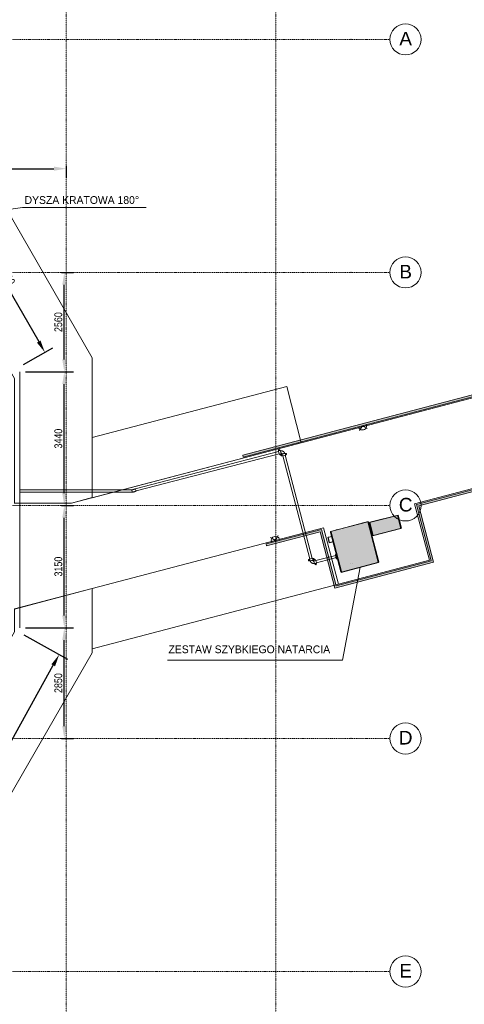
# Model space of a CAD drawing. Header units: centimetres. Extents: x -1589 to 108054, y -205274 to 31709.
# Tile 33 of 256: x 55682 to 67126, y -100996 to -75644. Entities that reach past the tile are written whole.
import ezdxf

# ---------------------------------------------------------------- set-up
doc = ezdxf.new("R2010")
doc.units = ezdxf.units.CM
doc.header["$LTSCALE"] = 0.01
doc.header["$MEASUREMENT"] = 0
doc.linetypes.add('Kropki i Kreski', pattern=[72, 36, -18, 0, -18])
for name, color, linetype in [('2_stropy.K_IR', 7, 'Continuous'), ('3_oświetlenie.K_IR', 7, 'Continuous'), ('3_wypełnienia.K_IR', 7, 'Continuous'), ('4_osie.ISTN', 7, 'Continuous'), ('_KD', 7, 'Continuous'), ('_WOD-KAN', 7, 'Continuous')]:
    doc.layers.add(name, color=color, linetype=linetype)
for name, color, linetype, lineweight in [('A-ANNO-DIMS', 7, 'Continuous', 30), ('A-DETL-GENF', 7, 'Continuous', 18), ('A-DETL-THIN', 7, 'Continuous', 18), ('F-SPRN', 7, 'Continuous', 18), ('P-PIPE', 7, 'Continuous', 9)]:
    doc.layers.add(name, color=color, linetype=linetype, lineweight=lineweight)
doc.styles.add('Arial Narrow', font='ARIALN.TTF', dxfattribs={"height": 200})
doc.styles.add('GENERATED_STYLE_1', font='txt')
doc.dimstyles.new('Przekątna', dxfattribs={"dimscale": 304.8, "dimtxt": 204.686195, "dimasz": 1.041667, "dimexe": 0.787402, "dimexo": 0.492126, "dimgap": 0.164042, "dimtad": 1, "dimdec": 0, "dimrnd": 10, "dimzin": 0, "dimdsep": 46, "dimtxsty": 'Arial Narrow', "dimsah": 1, "dimcen": 0.09, "dimazin": 0, "dimtfac": 1, "dimtdec": 4, "dimtix": 1, "dimtmove": 0, "dimatfit": 3, "dimfxl": 1, "dimtvp": 1, "dimtolj": 1, "dimtzin": 0, "dimarcsym": 2})

# ---------------------------------------------------------------- blocks, each defined once
blk = doc.blocks.new('FP_23-Poziom ramy lądowiska DIFFS_ RMS_ Heliguard')
at = {"layer": 'F-SPRN', "color": 5, "true_color": 0x0000ff}
blk.add_line((-272, -414), (-272, -414), dxfattribs=at)
blk = doc.blocks.new('HELIGUARD BEZ BT - HELIGUARD BEZ BT-2264745-Poziom ramy lądowiska DIFFS_ RMS_ Heliguard')
at = {"layer": 'F-SPRN', "color": 5, "true_color": 0x0000ff}
for p, q in [((-599, 499), (-599, 519)), ((-599, 519), (400, 519)), ((-453, 522), (-453, 522)), ((-453, 519), (-453, 522)), ((-452, 519), (-452, 524)), ((-452, 524), (-426, 524)), ((-426, 524), (-426, 519)), ((-425, 522), (-425, 519)), ((-425, 522), (-425, 522)), ((227, 522), (226, 522)), ((226, 522), (226, 522)), ((226, 519), (226, 522)), ((227, 519), (227, 524)), ((227, 524), (252, 524)), ((252, 524), (252, 519)), ((253, 522), (253, 519)), ((253, 522), (253, 522)), ((400, 519), (400, 499)), ((-699, 246), (-699, 386)), ((-599, 386), (-699, 386)), ((-599, -564), (-599, 499)), ((-599, -551), (-599, 496)), ((-595, 496), (-599, 496)), ((-595, 496), (-595, -551)), ((395, -551), (395, 496)), ((398, 496), (395, 496)), ((398, 496), (398, -551)), ((400, 499), (400, -564)), ((-699, 246), (-599, 246)), ((-595, -551), (-599, -551)), ((400, -564), (-599, -564)), ((398, -551), (395, -551))]:
    blk.add_line(p, q, dxfattribs=at)
blk.add_blockref('FP_23-Poziom ramy lądowiska DIFFS_ RMS_ Heliguard', (0, 0), dxfattribs=at)
blk = doc.blocks.new('*D757')
at = {"layer": 'A-ANNO-DIMS', "color": 0, "lineweight": -2}
for p, q in [((53429, -80661), (53429, -79240)), ((53747, -79480), (56564, -79480)), ((56881, -79406), (56881, -79720))]:
    blk.add_line(p, q, dxfattribs=at)
at = {"layer": 'A-ANNO-DIMS', "color": 0}
for points in [[(53747, -79427), (53747, -79533), (53429, -79480)], [(56564, -79533), (56564, -79427), (56881, -79480)]]:
    blk.add_solid(points, dxfattribs=at)
at = {"layer": 'Defpoints', "color": 0}
for p in [(56881, -79256), (56881, -79480), (53429, -80811)]:
    blk.add_point(p, dxfattribs=at)
at = {"layer": 'A-ANNO-DIMS', "color": 0, "lineweight": 5, "insert": (55155, -79328), "char_height": 200, "attachment_point": 5, "rotation": 359.9999, "style": 'Arial Narrow'}
blk.add_mtext('\\A1;3450', dxfattribs=at)
blk = doc.blocks.new('*D770')
at = {"layer": 'A-ANNO-DIMS', "color": 0, "lineweight": -2}
for p, q in [((55784, -91483), (56909, -92106)), ((54164, -96563), (56545, -92268)), ((53096, -96333), (54220, -96957))]:
    blk.add_line(p, q, dxfattribs=at)
at = {"layer": 'A-ANNO-DIMS', "color": 0}
for points in [[(56591, -92293), (56498, -92242), (56699, -91990)], [(54118, -96537), (54210, -96588), (54010, -96840)]]:
    blk.add_solid(points, dxfattribs=at)
at = {"layer": 'Defpoints', "color": 0}
for p in [(55653, -91410), (56699, -91990), (52964, -96261)]:
    blk.add_point(p, dxfattribs=at)
at = {"layer": 'A-ANNO-DIMS', "color": 0, "lineweight": 5, "insert": (55221, -94341), "char_height": 200, "attachment_point": 5, "rotation": 61, "style": 'Arial Narrow'}
blk.add_mtext('\\A1;5550', dxfattribs=at)
blk = doc.blocks.new('*D771')
at = {"layer": 'A-ANNO-DIMS', "color": 0, "lineweight": -2}
for p, q in [((55832, -91300), (57070, -91300)), ((56830, -93834), (56830, -91618)), ((56755, -94152), (57070, -94152))]:
    blk.add_line(p, q, dxfattribs=at)
at = {"layer": 'A-ANNO-DIMS', "color": 0}
for points in [[(56882, -91618), (56777, -91618), (56830, -91300)], [(56777, -93834), (56882, -93834), (56830, -94152)]]:
    blk.add_solid(points, dxfattribs=at)
at = {"layer": 'Defpoints', "color": 0}
for p in [(55682, -91300), (56830, -91300), (56605, -94152)]:
    blk.add_point(p, dxfattribs=at)
at = {"layer": 'A-ANNO-DIMS', "color": 0, "lineweight": 5, "insert": (56677, -92726), "char_height": 200, "attachment_point": 5, "rotation": 89.9999, "style": 'Arial Narrow'}
blk.add_mtext('\\A1;2850', dxfattribs=at)
blk = doc.blocks.new('*D772')
at = {"layer": 'A-ANNO-DIMS', "color": 0, "lineweight": -2}
for p, q in [((56755, -88152), (57070, -88152)), ((56830, -90983), (56830, -88469)), ((55832, -91300), (57070, -91300))]:
    blk.add_line(p, q, dxfattribs=at)
at = {"layer": 'A-ANNO-DIMS', "color": 0}
for points in [[(56882, -88469), (56777, -88469), (56830, -88152)], [(56777, -90983), (56882, -90983), (56830, -91300)]]:
    blk.add_solid(points, dxfattribs=at)
at = {"layer": 'Defpoints', "color": 0}
for p in [(56605, -88152), (56830, -88152), (55682, -91300)]:
    blk.add_point(p, dxfattribs=at)
at = {"layer": 'A-ANNO-DIMS', "color": 0, "lineweight": 5, "insert": (56677, -89726), "char_height": 200, "attachment_point": 5, "rotation": 89.9999, "style": 'Arial Narrow'}
blk.add_mtext('\\A1;3150', dxfattribs=at)
blk = doc.blocks.new('*D773')
at = {"layer": 'A-ANNO-DIMS', "color": 0, "lineweight": -2}
for p, q in [((55832, -84710), (57070, -84710)), ((56830, -87834), (56830, -85028)), ((56755, -88152), (57070, -88152))]:
    blk.add_line(p, q, dxfattribs=at)
at = {"layer": 'A-ANNO-DIMS', "color": 0}
for points in [[(56882, -85028), (56777, -85028), (56830, -84710)], [(56777, -87834), (56882, -87834), (56830, -88152)]]:
    blk.add_solid(points, dxfattribs=at)
at = {"layer": 'Defpoints', "color": 0}
for p in [(55682, -84710), (56830, -84710), (56605, -88152)]:
    blk.add_point(p, dxfattribs=at)
at = {"layer": 'A-ANNO-DIMS', "color": 0, "lineweight": 5, "insert": (56677, -86431), "char_height": 200, "attachment_point": 5, "rotation": 89.9999, "style": 'Arial Narrow'}
blk.add_mtext('\\A1;3440', dxfattribs=at)
blk = doc.blocks.new('*D774')
at = {"layer": 'A-ANNO-DIMS', "color": 0, "lineweight": -2}
for p, q in [((56755, -82152), (57070, -82152)), ((56830, -84393), (56830, -82469)), ((55832, -84710), (57070, -84710))]:
    blk.add_line(p, q, dxfattribs=at)
at = {"layer": 'A-ANNO-DIMS', "color": 0}
for points in [[(56882, -82469), (56777, -82469), (56830, -82152)], [(56777, -84393), (56882, -84393), (56830, -84710)]]:
    blk.add_solid(points, dxfattribs=at)
at = {"layer": 'Defpoints', "color": 0}
for p in [(56605, -82152), (56830, -82152), (55682, -84710)]:
    blk.add_point(p, dxfattribs=at)
at = {"layer": 'A-ANNO-DIMS', "color": 0, "lineweight": 5, "insert": (56677, -83431), "char_height": 200, "attachment_point": 5, "rotation": 89.9999, "style": 'Arial Narrow'}
blk.add_mtext('\\A1;2560', dxfattribs=at)
blk = doc.blocks.new('*D775')
at = {"layer": 'A-ANNO-DIMS', "color": 0, "lineweight": -2}
for p, q in [((53680, -80666), (54342, -80284)), ((54293, -80679), (56172, -83934)), ((55782, -84525), (56538, -84089))]:
    blk.add_line(p, q, dxfattribs=at)
at = {"layer": 'A-ANNO-DIMS', "color": 0}
for points in [[(54338, -80653), (54247, -80705), (54134, -80404)], [(56126, -83960), (56217, -83907), (56330, -84209)]]:
    blk.add_solid(points, dxfattribs=at)
at = {"layer": 'Defpoints', "color": 0}
for p in [(53550, -80741), (56330, -84209), (55652, -84600)]:
    blk.add_point(p, dxfattribs=at)
at = {"layer": 'A-ANNO-DIMS', "color": 0, "lineweight": 5, "insert": (55364, -82230), "char_height": 200, "attachment_point": 5, "rotation": 300, "style": 'Arial Narrow'}
blk.add_mtext('\\A1;4390', dxfattribs=at)
blk = doc.blocks.new('FP_25-Poziom ramy lądowiska DIFFS_ RMS_ Heliguard')
at = {"layer": 'F-SPRN', "color": 5, "true_color": 0x0000ff}
blk.add_line((-312, -414), (-312, -414), dxfattribs=at)
blk = doc.blocks.new('FP_26-Poziom ramy lądowiska DIFFS_ RMS_ Heliguard')
at = {"layer": 'F-SPRN', "color": 5, "true_color": 0x0000ff}
blk.add_line((-312, -414), (-312, -414), dxfattribs=at)

msp = doc.modelspace()

# ---------------------------------------------------------------- hatches: boundary and pattern name
at = {"layer": '3_wypełnienia.K_IR', "linetype": 'Continuous', "lineweight": 5, "ltscale": 10}
for points in [[(61423.0767, -86859.37151), (61435.79832, -86907.72604), (73997.00312, -83603.04967), (74023.81132, -83705.00379), (75928.23534, -83203.68853), (77676.46157, -84533.16113), (77706.72758, -84493.36203), (75938.99414, -83149.05479), (74059.44894, -83643.91893), (74032.64452, -83541.97847)], [(62023.35256, -89141.75394), (62036.07417, -89190.10822), (63414.29267, -88827.51214), (63795.94113, -90278.14817), (66334.34895, -89610.31713), (65952.70031, -88159.68146), (73775.20304, -86101.65223), (73990.45246, -86265.34266), (74020.70972, -86225.54973), (73786.06468, -86047.09662), (65891.62818, -88124.04755), (66273.27664, -89574.6834), (63830.95541, -90217.23479), (63449.30713, -88766.59876)]]:
    msp.add_hatch(color=8, dxfattribs=at).paths.add_polyline_path(points)
at = {"layer": 'A-DETL-GENF', "true_color": 0xa7383c}
h = msp.add_hatch(color=15, dxfattribs=at)
h.paths.add_polyline_path([(63952.18599, -89874.25886), (64919.72425, -89621.93026), (64646.36066, -88573.73463), (63678.8224, -88826.06323), (63949.63886, -89864.49206)])
h.paths.add_polyline_path([(42626.33247, -72570.37042), (43662.97235, -72570.37042), (43662.97235, -71570.47042), (42579.71719, -71570.47042), (42579.71719, -72570.37042)])
at = {"layer": 'A-DETL-GENF', "true_color": 0xe4431b}
for points in [[(64767.18579, -88930.59226), (65494.70474, -88748.33922), (65409.65332, -88408.83038), (64682.13437, -88591.08342), (64746.3888, -88847.57469)], [(64778.7433, -88921.9302), (65506.26226, -88739.67715), (65421.21084, -88400.16831), (64693.69188, -88582.42135), (64758.00899, -88839.16281)]]:
    msp.add_hatch(color=20, dxfattribs=at).paths.add_polyline_path(points)

# ---------------------------------------------------------------- linework, layer by layer
at = {"layer": '2_stropy.K_IR', "color": 8, "linetype": 'Continuous', "lineweight": 5, "ltscale": 10, "flags": 128}
for points in [[(46399.3885, -75969.93519), (46399.38915, -73969.89279), (47172.27422, -73969.89279), (53751.28223, -77767.97979), (57549.38645, -84346.88449), (57549.38645, -87873.79552), (57549.38645, -87949.12215), (57014.11243, -88089.94773), (55549.38661, -88093.31303), (55549.38982, -84882.811), (52287.10558, -79232.17573), (46636.26988, -75969.92593)], [(31282.34537, -91550.86603), (34461.66672, -97057.64716), (40112.38616, -100319.79319), (46636.38576, -100319.79319), (52287.1056, -97057.41074), (55549.38627, -91407.17537), (55549.38614, -90812.23562), (57549.38662, -90287.19842), (57549.38654, -91942.90192), (53751.30874, -98521.79119), (47172.27418, -102319.89357), (39576.49815, -102319.89357), (32997.37677, -98521.74105), (29550.38142, -92550.88152)]]:
    msp.add_lwpolyline(points, close=True, dxfattribs=at)
for points in [[(55549.28616, -88099.70706), (57014.11243, -88096.34202), (73873.26416, -83660.86035), (73900.32118, -83656.09995)], [(57549.38654, -86404.47238), (62554.82406, -85087.59745)], [(62554.82406, -85087.59745), (62930.77254, -86539.7253)], [(73900.69989, -85990.54829), (65847.43533, -88109.28525)], [(57550.13243, -87955.31806), (57549.38654, -86404.47238)], [(62930.77254, -86539.7253), (57550.13243, -87955.31806)], [(65847.43533, -88109.28525), (66229.0893, -89559.94221)], [(63504.97608, -88726.10679), (57544.93936, -90293.59281), (55549.28616, -90818.6299)], [(57549.38662, -90292.42261), (63504.84252, -88725.59915)], [(63504.84252, -88725.59915), (63887.62971, -90175.95792)], [(63887.62971, -90175.95792), (63504.97608, -88726.10679)], [(66229.0893, -89559.94221), (63887.62971, -90175.95792)], [(63887.62971, -90175.95792), (57549.38654, -91843.4891)], [(57549.38654, -91843.4891), (57549.38662, -90292.42261)]]:
    msp.add_lwpolyline(points, dxfattribs=at)
at = {"layer": '3_oświetlenie.K_IR', "color": 8, "linetype": 'Continuous', "lineweight": 5, "ltscale": 10}
for p, q in [((64607.49142, -86073.29818), (64399.56686, -86128.00082)), ((64607.49142, -86073.29818), (64399.56686, -86128.00082)), ((64503.52914, -86100.6495), (64430.45975, -86225.89272)), ((64503.52914, -86100.6495), (64628.77236, -86173.71888)), ((62263.56387, -89052.71533), (62138.32676, -88979.63546)), ((62263.56387, -89052.71533), (62336.64374, -88927.47822)), ((62159.5993, -89080.05794), (62367.52844, -89025.37271)), ((62159.5993, -89080.05794), (62367.52844, -89025.37271))]:
    msp.add_line(p, q, dxfattribs=at)
for centre, radius, start, end in [((64503.52914, -86100.6495), 107.5, 194.739863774, 14.739865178), ((64503.52914, -86100.6495), 107.5, 194.739863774, 14.739865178), ((64503.52914, -86100.6495), 23, 194.739864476, 14.739864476), ((62263.56387, -89052.71533), 107.5, 14.735068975, 194.735068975), ((62263.56387, -89052.71533), 107.5, 14.735068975, 194.735068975), ((62263.56387, -89052.71533), 23, 14.735068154, 194.735069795)]:
    msp.add_arc(centre, radius, start, end, dxfattribs=at)
for p in [(64607.49142, -86073.29818), (64607.49142, -86073.29818), (62159.5993, -89080.05794), (62159.5993, -89080.05794)]:
    msp.add_point(p, dxfattribs=at)
at = {"layer": '3_wypełnienia.K_IR', "color": 8, "linetype": 'Continuous', "lineweight": 5, "ltscale": 10, "flags": 128}
for points in [[(77706.72758, -84493.36203), (75938.99414, -83149.05479), (74059.44894, -83643.91893), (74032.64452, -83541.97847), (61423.0767, -86859.37151), (61435.79832, -86907.72604), (73997.00312, -83603.04967), (74023.81132, -83705.00379), (75928.23534, -83203.68853), (77676.46157, -84533.16113)], [(63449.30713, -88766.59876), (63830.95541, -90217.23479), (66273.27664, -89574.6834), (65891.62818, -88124.04755), (73786.06468, -86047.09662), (74020.70972, -86225.54973), (73990.45246, -86265.34266), (73775.20304, -86101.65223), (65952.70031, -88159.68146), (66334.34895, -89610.31713), (63795.94113, -90278.14817), (63414.29267, -88827.51214), (62036.07417, -89190.10822), (62023.35256, -89141.75394)]]:
    msp.add_lwpolyline(points, close=True, dxfattribs=at)
at = {"layer": '4_osie.ISTN', "color": 7, "linetype": 'Kropki i Kreski', "lineweight": 0, "ltscale": 10}
for p, q in [((56881.35997, -105096.35865), (56881.35997, -67896.26442)), ((62274.38766, -105096.35865), (62274.38766, -67896.26442)), ((64213.19484, -76151.82718), (25489.03617, -76151.82718)), ((64213.19484, -76151.82718), (65213.19484, -76151.82718)), ((64213.19484, -82151.82718), (25489.03617, -82151.82718)), ((64213.19484, -82151.82718), (65213.19484, -82151.82718)), ((64213.19484, -88151.82718), (25489.03617, -88151.82718)), ((64213.19484, -88151.82718), (65213.19484, -88151.82718)), ((64213.19484, -94151.82718), (25489.03617, -94151.82718)), ((64213.19484, -94151.82718), (65213.19484, -94151.82718)), ((64213.19484, -100151.82718), (25489.03617, -100151.82718)), ((64213.19484, -100151.82718), (65213.19484, -100151.82718))]:
    msp.add_line(p, q, dxfattribs=at)
at = {"layer": '4_osie.ISTN', "color": 7, "linetype": 'Continuous', "lineweight": 0, "ltscale": 10}
for centre in [(65613.19484, -76151.82718), (65613.19484, -82151.82718), (65613.19484, -88151.82718), (65613.19484, -94151.82718), (65613.19484, -100151.82718)]:
    msp.add_circle(centre, 400, dxfattribs=at)
at = {"layer": '4_osie.ISTN', "color": 7, "linetype": 'Kropki i Kreski', "lineweight": 0, "ltscale": 10}
for p in [(64213.19484, -76151.82718), (64213.19484, -76151.82718), (64213.19484, -82151.82718), (64213.19484, -82151.82718), (64213.19484, -88151.82718), (64213.19484, -88151.82718), (64213.19484, -94151.82718), (64213.19484, -94151.82718), (64213.19484, -100151.82718), (64213.19484, -100151.82718)]:
    msp.add_point(p, dxfattribs=at)
at = {"layer": '4_osie.ISTN', "color": 7, "linetype": 'Kropki i Kreski', "lineweight": 0}
msp.add_point((64213.19484, -88151.82718), dxfattribs=at)
msp.add_point((64213.19484, -88151.82718), dxfattribs=at)
at = {"layer": '_KD', "lineweight": 5}
msp.add_lwpolyline([(53424.65908, -80810.77033), (55753.25785, -80482.98872), (58936.05209, -80482.98872)], dxfattribs=at)
at = {"layer": '_WOD-KAN', "color": 7, "linetype": 'Continuous', "lineweight": 5, "flags": 128}
msp.add_lwpolyline([(59490.32895, -92131.93719), (63993.29798, -92131.88654), (64444.37236, -89740.25146)], dxfattribs=at)
at = {"layer": 'A-DETL-THIN'}
for p, q in [((65409.65332, -88408.83038), (64682.13437, -88591.08342)), ((65421.21084, -88400.16831), (64693.69188, -88582.42135)), ((65494.70474, -88748.33922), (65409.65332, -88408.83038)), ((65506.26226, -88739.67715), (65421.21084, -88400.16831)), ((64646.36066, -88573.73463), (63678.8224, -88826.06323)), ((64654.7779, -88565.89153), (63687.23964, -88818.22013)), ((64919.72425, -89621.93026), (64646.36066, -88573.73463)), ((64928.14149, -89614.08716), (64654.7779, -88565.89153)), ((64682.13437, -88591.08342), (64767.18579, -88930.59226)), ((64693.69188, -88582.42135), (64778.7433, -88921.9302)), ((63678.8224, -88826.06323), (63952.18599, -89874.25886)), ((63687.23964, -88818.22013), (63960.60323, -89866.41576)), ((64767.18579, -88930.59226), (65494.70474, -88748.33922)), ((64778.7433, -88921.9302), (65506.26226, -88739.67715)), ((63952.18599, -89874.25886), (64919.72425, -89621.93026)), ((63960.60323, -89866.41576), (64928.14149, -89614.08716))]:
    msp.add_line(p, q, dxfattribs=at)
at = {"layer": 'F-SPRN', "color": 5, "true_color": 0x0000ff}
for p, q in [((63678.8224, -88826.06323), (64646.36066, -88573.73463)), ((64477.73647, -88615.22035), (64476.54562, -88615.53092)), ((64476.54562, -88615.53092), (64476.5465, -88615.53428)), ((64477.15377, -88617.86285), (64476.56465, -88615.60388)), ((64477.25254, -88613.36478), (64501.99749, -88606.91143)), ((64478.34462, -88617.55228), (64477.25254, -88613.36478)), ((64501.99749, -88606.91143), (64503.08956, -88611.09894)), ((64503.37465, -88608.53765), (64503.37378, -88608.53428)), ((64503.3928, -88608.60724), (64503.98193, -88610.86621)), ((64646.36066, -88573.73463), (64651.47709, -88593.35325)), ((64650.28504, -88596.74416), (64647.28443, -88597.5267)), ((64911.51302, -89610.69472), (64647.28443, -88597.5267)), ((64650.28504, -88596.74416), (64914.51363, -89609.91218)), ((64651.47709, -88593.35325), (64919.72425, -89621.93026)), ((63712.37718, -88954.72695), (63615.61368, -88979.96233)), ((63650.94321, -89115.43124), (63615.61368, -88979.96233)), ((63683.93882, -88845.68185), (63678.8224, -88826.06323)), ((63952.18599, -89874.25886), (63683.93882, -88845.68185)), ((63689.02887, -88847.43442), (63684.69093, -88848.56574)), ((63948.91951, -89861.73375), (63684.69093, -88848.56574)), ((63689.02887, -88847.43442), (63953.25745, -89860.60244)), ((63820.04443, -88786.74278), (63820.04531, -88786.74614)), ((63820.65258, -88789.07471), (63820.06346, -88786.81574)), ((63820.57333, -88784.62306), (63845.31828, -88778.16972)), ((63821.66541, -88788.81057), (63820.57333, -88784.62306)), ((63845.31828, -88778.16972), (63846.41035, -88782.35722)), ((63846.87346, -88779.7495), (63846.87259, -88779.74614)), ((63846.89161, -88779.8191), (63847.48074, -88782.07807)), ((63650.94321, -89115.43124), (63747.70672, -89090.19585)), ((64919.72425, -89621.93026), (63952.18599, -89874.25886)), ((64914.51363, -89609.91218), (64911.51302, -89610.69472)), ((63953.25745, -89860.60244), (63948.91951, -89861.73375))]:
    msp.add_line(p, q, dxfattribs=at)
at = {"layer": 'P-PIPE', "color": 30, "true_color": 0xff8000}
msp.add_line((55681.52462, -91300.05608), (55681.52462, -84710.49064), dxfattribs=at)
at = {"layer": 'P-PIPE', "color": 106}
for p, q in [((62344.2067, -86760.87023), (58652.73568, -87724.77089)), ((58683.05317, -87776.89516), (62359.47444, -86819.42259)), ((62389.84453, -86734.30117), (62340.68828, -86747.11884)), ((62346.28189, -86735.16505), (62349.91689, -86749.10564)), ((62349.91689, -86749.10564), (62382.68772, -86740.56053)), ((62363.11925, -86833.14245), (62412.2755, -86820.32478)), ((62402.95393, -86818.28347), (62370.18309, -86826.82858)), ((62370.18309, -86826.82858), (62373.8181, -86840.76917)), ((62371.32559, -86716.33971), (62371.23263, -86716.2852)), ((62382.68772, -86740.56053), (62379.05272, -86726.61994)), ((62379.14568, -86726.67445), (62381.68888, -86736.42787)), ((62381.63818, -86851.10391), (62381.73115, -86851.15842)), ((62394.67841, -86747.80595), (62393.38681, -86748.14274)), ((62406.58893, -86832.22406), (62402.95393, -86818.28347)), ((62404.11946, -86822.4514), (62406.68189, -86832.27857)), ((62408.60779, -86806.51591), (62409.89943, -86806.17911)), ((62417.63497, -86872.21072), (62417.72793, -86872.26523)), ((62435.8683, -86837.5829), (62421.92774, -86841.21801)), ((62429.62809, -86830.49952), (62442.44576, -86879.65577)), ((62430.47286, -86873.98885), (62444.41342, -86870.35373)), ((62440.31923, -86871.50008), (62430.56582, -86874.04336)), ((62444.41342, -86870.35373), (62435.8683, -86837.5829)), ((62443.13287, -86825.66563), (62443.43696, -86826.83185)), ((62501.81012, -86811.61079), (62501.50603, -86810.44462)), ((62527.53164, -86813.68096), (62513.59108, -86817.31607)), ((62513.59108, -86817.31607), (62522.13619, -86850.0869)), ((62528.46937, -86857.2248), (62515.6517, -86808.06855)), ((62522.13619, -86850.0869), (62536.07676, -86846.45179)), ((62536.16972, -86846.5063), (62526.34257, -86849.06881)), ((62540.46249, -86815.51359), (62540.36953, -86815.45908)), ((58572.5507, -87747.37294), (55681.52462, -87747.37294)), ((55681.52462, -87807.67294), (58573.44308, -87807.67294)), ((58572.19716, -87747.38487), (58573.44306, -87807.67199)), ((58683.05317, -87776.89516), (58652.73568, -87724.77089)), ((63820.55685, -89436.10811), (63302.90496, -89570.97998)), ((63821.96609, -89374.93879), (63819.01674, -89375.70797)), ((63819.01674, -89375.70797), (63866.68638, -89558.49422)), ((63830.38333, -89367.09569), (63827.43398, -89367.86486)), ((63827.43398, -89367.86486), (63875.10362, -89550.65112)), ((63121.91691, -89574.88897), (63122.00987, -89574.94348)), ((63126.20968, -89543.89627), (63136.03682, -89541.33376)), ((63140.2432, -89540.31566), (63126.30264, -89543.95078)), ((63133.91003, -89533.17777), (63146.7277, -89582.33402)), ((63134.84775, -89576.72161), (63148.78832, -89573.0865)), ((63148.78832, -89573.0865), (63140.2432, -89540.31566)), ((63160.56928, -89578.79178), (63160.87336, -89579.95795)), ((63231.90654, -89516.41372), (63217.96598, -89520.04883)), ((63217.96598, -89520.04883), (63226.51109, -89552.81967)), ((63219.24653, -89564.73693), (63218.94243, -89563.57072)), ((63232.75131, -89559.90305), (63219.93364, -89510.7468)), ((63222.06017, -89518.90249), (63231.81358, -89516.35921)), ((63226.51109, -89552.81967), (63240.45166, -89549.18456)), ((63244.74443, -89518.19185), (63244.65147, -89518.13734)), ((63299.26015, -89557.26012), (63250.1039, -89570.07779)), ((63253.77161, -89583.88665), (63252.47997, -89584.22345)), ((63258.25993, -89567.95116), (63255.69751, -89558.124)), ((63255.79047, -89558.17851), (63259.42547, -89572.1191)), ((63259.42547, -89572.1191), (63292.1963, -89563.57399)), ((63267.70098, -89642.59662), (63268.99258, -89642.25983)), ((63272.53487, -89656.1014), (63321.69112, -89643.28373)), ((63312.46251, -89641.29693), (63279.69168, -89649.84204)), ((63279.69168, -89649.84204), (63283.32668, -89663.78263)), ((63280.74121, -89539.29866), (63280.64825, -89539.24415)), ((63283.23372, -89663.72812), (63280.69052, -89653.97469)), ((63292.1963, -89563.57399), (63288.5613, -89549.6334)), ((63291.0538, -89674.06285), (63291.14677, -89674.11736)), ((63316.09751, -89655.23752), (63312.46251, -89641.29693)), ((63318.1727, -89629.53234), (63835.77379, -89494.45651)), ((63866.68638, -89558.49422), (63869.63573, -89557.72505)), ((63875.10362, -89550.65112), (63878.05297, -89549.88195))]:
    msp.add_line(p, q, dxfattribs=at)
at = {"layer": 'P-PIPE', "color": 106, "extrusion": (0, 0, -1)}
for p, q in [((63831.63443, -89424.08972), (63808.53118, -89430.11492)), ((63830.96543, -89516.13767), (63808.53118, -89430.11492)), ((63814.17059, -89418.18811), (63817.80619, -89432.12858)), ((63840.05167, -89416.24662), (63816.94842, -89422.27182)), ((63839.38268, -89508.29457), (63816.94842, -89422.27182)), ((63817.80619, -89432.12858), (63832.7168, -89428.23997)), ((63822.58783, -89410.34501), (63826.22343, -89424.28548)), ((63826.22343, -89424.28548), (63841.13404, -89420.39687)), ((63830.96543, -89516.13767), (63854.06869, -89510.11247)), ((63852.98632, -89505.96221), (63838.07571, -89509.85082)), ((63838.07571, -89509.85082), (63841.71131, -89523.79128)), ((63839.38268, -89508.29457), (63862.48593, -89502.26937)), ((63861.40356, -89498.11911), (63846.49295, -89502.00772)), ((63846.49295, -89502.00772), (63850.12855, -89515.94818))]:
    msp.add_line(p, q, dxfattribs=at)
at = {"layer": 'P-PIPE', "color": 106, "flags": 128}
for points in [[(62461.06629, -86757.00123), (62458.01015, -86755.29038), (62454.88803, -86753.70312), (62451.70493, -86752.24198), (62448.46595, -86750.90929), (62445.17627, -86749.7072), (62441.84115, -86748.63762), (62438.46593, -86747.70227), (62435.056, -86746.90264), (62431.61682, -86746.24001), (62428.1539, -86745.71544), (62424.67276, -86745.32978), (62421.17899, -86745.08362), (62417.67817, -86744.97738), (62414.17591, -86745.01122), (62410.67779, -86745.18509), (62407.18943, -86745.4987), (62403.7164, -86745.95157), (62400.26426, -86746.54295), (62396.83852, -86747.27191), (62394.67841, -86747.80595)], [(62409.89943, -86806.17911), (62410.95905, -86805.92533), (62412.02798, -86805.71413), (62413.10449, -86805.54584), (62414.18688, -86805.42073), (62415.2734, -86805.33901), (62416.36231, -86805.3008), (62417.45189, -86805.30617), (62418.54037, -86805.3551), (62419.62603, -86805.44752), (62420.70713, -86805.58329), (62421.78193, -86805.76218), (62422.84871, -86805.9839), (62423.90578, -86806.24811), (62424.95143, -86806.55438), (62425.984, -86806.90222), (62427.00184, -86807.29107), (62428.0033, -86807.72031), (62428.98681, -86808.18926), (62429.95077, -86808.69717), (62430.55231, -86809.0397)], [(62430.55231, -86809.0397), (62431.48101, -86809.60952), (62432.38619, -86810.21603), (62433.26638, -86810.85825), (62434.12019, -86811.53516), (62434.94625, -86812.24567), (62435.74323, -86812.98864), (62436.50986, -86813.76289), (62437.24492, -86814.56718), (62437.94723, -86815.40022), (62438.61567, -86816.26068), (62439.24916, -86817.14719), (62439.84669, -86818.05831), (62440.40731, -86818.9926), (62440.93012, -86819.94857), (62441.41429, -86820.92468), (62441.85903, -86821.91937), (62442.26364, -86822.93105), (62442.62747, -86823.9581), (62442.94994, -86824.99888), (62443.13287, -86825.66563)], [(62501.50603, -86810.44462), (62500.55471, -86807.07386), (62499.46935, -86803.74384), (62498.2517, -86800.45989), (62496.9037, -86797.22726), (62495.4275, -86794.05112), (62493.82547, -86790.93655), (62492.10018, -86787.88854), (62490.25437, -86784.91195), (62488.29102, -86782.01157), (62486.21324, -86779.19201), (62484.02438, -86776.4578), (62481.72793, -86773.81331), (62479.32756, -86771.26277), (62476.82712, -86768.81026), (62474.2306, -86766.4597), (62471.54216, -86764.21486), (62468.76611, -86762.07932), (62465.90687, -86760.0565), (62462.96903, -86758.14963), (62461.06629, -86757.00123)], [(58652.73568, -87724.77089), (58646.89393, -87728.01409), (58640.92717, -87731.02109), (58634.84493, -87733.78708), (58628.65694, -87736.30763), (58622.37311, -87738.57871), (58616.00348, -87740.59669), (58609.55826, -87742.35834), (58603.04774, -87743.86083), (58596.48234, -87745.10178), (58589.87257, -87746.07918), (58583.22901, -87746.79149), (58576.56227, -87747.23755), (58572.19716, -87747.38487)], [(58573.44306, -87807.67199), (58582.52902, -87807.30233), (58591.59294, -87806.56961), (58600.6203, -87805.47502), (58609.59667, -87804.02031), (58618.50769, -87802.20781), (58627.3391, -87800.04041), (58636.07677, -87797.52158), (58644.70673, -87794.65535), (58653.21516, -87791.4463), (58661.58846, -87787.89958), (58669.81324, -87784.02085), (58677.87632, -87779.81632), (58683.05317, -87776.89516)], [(63160.87336, -89579.95795), (63161.82469, -89583.32871), (63162.91004, -89586.65873), (63164.1277, -89589.94268), (63165.4757, -89593.17531), (63166.9519, -89596.35145), (63168.55392, -89599.46602), (63170.27922, -89602.51403), (63172.12502, -89605.49061), (63174.08838, -89608.391), (63176.16615, -89611.21055), (63178.35502, -89613.94476), (63180.65147, -89616.58925), (63183.05184, -89619.1398), (63185.55228, -89621.59231), (63188.1488, -89623.94287), (63190.83723, -89626.18771), (63193.61329, -89628.32325), (63196.47253, -89630.34607), (63199.41037, -89632.25293), (63201.3131, -89633.40134)], [(63201.3131, -89633.40134), (63204.36925, -89635.11219), (63207.49137, -89636.69945), (63210.67446, -89638.16059), (63213.91344, -89639.49327), (63217.20312, -89640.69537), (63220.53824, -89641.76494), (63223.91347, -89642.7003), (63227.3234, -89643.49993), (63230.76258, -89644.16256), (63234.2255, -89644.68712), (63237.70663, -89645.07279), (63241.2004, -89645.31894), (63244.70122, -89645.42518), (63248.20349, -89645.39134), (63251.7016, -89645.21748), (63255.18997, -89644.90386), (63258.663, -89644.451), (63262.11514, -89643.85962), (63265.54087, -89643.13066), (63267.70098, -89642.59662)], [(63231.82709, -89581.36287), (63230.89838, -89580.79304), (63229.99321, -89580.18653), (63229.11302, -89579.54431), (63228.25921, -89578.86741), (63227.43315, -89578.1569), (63226.63617, -89577.41392), (63225.86953, -89576.63967), (63225.13447, -89575.83538), (63224.43216, -89575.00234), (63223.76373, -89574.14188), (63223.13024, -89573.25538), (63222.5327, -89572.34426), (63221.97208, -89571.40996), (63221.44927, -89570.454), (63220.96511, -89569.47789), (63220.52036, -89568.4832), (63220.11575, -89567.47152), (63219.75192, -89566.44447), (63219.42945, -89565.40369), (63219.24653, -89564.73693)], [(63252.47997, -89584.22345), (63251.42034, -89584.47724), (63250.35142, -89584.68844), (63249.2749, -89584.85673), (63248.19252, -89584.98184), (63247.106, -89585.06356), (63246.01708, -89585.10177), (63244.92751, -89585.0964), (63243.83902, -89585.04747), (63242.75336, -89584.95504), (63241.67227, -89584.81928), (63240.59747, -89584.64039), (63239.53068, -89584.41866), (63238.47362, -89584.15446), (63237.42796, -89583.84819), (63236.39539, -89583.50035), (63235.37756, -89583.1115), (63234.37609, -89582.68225), (63233.39259, -89582.2133), (63232.42863, -89581.7054), (63231.82709, -89581.36287)]]:
    msp.add_lwpolyline(points, dxfattribs=at)
at = {"layer": 'P-PIPE', "color": 106}
for points in [[(63147.64061, -89529.59747), (62456.27098, -86876.05079)], [(63206.11823, -89514.34922), (62514.76502, -86860.86554)]]:
    msp.add_lwpolyline(points, dxfattribs=at)
at = {"layer": 'P-PIPE', "color": 106, "extrusion": (0, 0, -1)}
for centre, start, end in [((-63830.55588, -89413.91492), 345.383156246, 70.167156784), ((-63830.55588, -89413.91492), 0.383156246, 30.383156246), ((-63830.55588, -89413.91492), 45.383156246, 70.167156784), ((-63838.97312, -89406.07182), 345.383156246, 70.167156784), ((-63838.97312, -89406.07182), 0.383156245, 30.383156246), ((-63838.97312, -89406.07182), 45.383156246, 70.167156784), ((-63858.0966, -89519.51809), 260.599155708, 345.383156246), ((-63858.0966, -89519.51809), 270.383156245, 330.383156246), ((-63866.51384, -89511.67499), 260.599155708, 345.383156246), ((-63866.51384, -89511.67499), 270.383156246, 330.383156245)]:
    msp.add_arc(centre, 16.93333, start, end, dxfattribs=at)
at = {"layer": 'P-PIPE', "color": 106}
for centre, major_axis, ratio, start_param, end_param in [((62351.90376, -86790.13064), (-11.21549, 43.01181), 0.001999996, 0.0000000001, 3.1395925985), ((62362.6673, -86730.89249), (8.56533, 14.60729), 0.9999959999, 0.0000134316, 2.3562079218), ((62362.76026, -86730.947), (8.56533, 14.60729), 0.9999959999, 1.8749545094, 2.3138627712), ((62362.76026, -86730.947), (8.56533, 14.60729), 0.9999959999, 1.094441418, 1.5235791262), ((62362.76026, -86730.947), (8.56533, 14.60729), 0.9999959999, 0.5581876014, 1.012635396), ((62362.76026, -86730.947), (8.56533, 14.60729), 0.9999959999, 0.0000133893, 0.2618127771), ((62362.6673, -86730.89249), (8.56533, 14.60729), 0.9999959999, 5.4978004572, 6.2831851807), ((62362.76026, -86730.947), (8.56533, 14.60729), 0.9999959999, 6.0213992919, 6.2831852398), ((62390.20351, -86836.49661), (8.56533, 14.60729), 0.9999959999, 2.356207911, 3.1415926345), ((62362.76026, -86730.947), (8.56533, 14.60729), 0.9999959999, 5.497800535, 5.7595999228), ((62390.29647, -86836.55112), (8.56533, 14.60729), 0.9999959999, 2.8798069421, 3.14159289), ((62390.20351, -86836.49661), (8.56533, 14.60729), 0.9999959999, 3.1416061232, 5.4978006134), ((62390.29647, -86836.55112), (8.56533, 14.60729), 0.9999959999, 3.1416062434, 3.4034056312), ((62392.86731, -86779.44925), (-11.21549, 43.01181), 0.001999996, 0.3200471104, 0.440910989), ((62401.06001, -86777.31297), (-11.21549, 43.01181), 0.001999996, 0.0000000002, 3.1395925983), ((62390.29647, -86836.55112), (8.56533, 14.60729), 0.9999959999, 3.6652047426, 5.4978004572), ((62401.06001, -86777.31297), (-11.21549, 43.01181), 0.001999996, 5.4601798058, 6.0193858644), ((62401.06001, -86777.31297), (-7.61051, 29.18658), 0.001999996, 0.0000000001, 0.5215987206), ((62402.28892, -86776.99253), (-7.61051, 29.18658), 0.001999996, 0.0000000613, 1.5687962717), ((62402.28892, -86776.99253), (-7.61051, 29.18658), 0.001999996, 0.0000000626, 1.5687962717), ((62402.28892, -86776.99253), (-7.61051, 29.18658), 0.001999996, 1.5687962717, 3.1395926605), ((62402.28892, -86776.99253), (-7.61051, 29.18658), 0.001999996, 1.5687962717, 3.1395926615), ((62392.86731, -86779.44925), (-11.21549, 43.01181), 0.001999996, 2.6966815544, 2.817545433), ((62401.06001, -86777.31297), (-7.61051, 29.18658), 0.001999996, 2.6159938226, 3.1395925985), ((62426.2003, -86857.60343), (8.56533, 14.60729), 0.9999959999, 0.7854155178, 3.141592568), ((62401.06001, -86777.31297), (-11.21549, 43.01181), 0.001999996, 3.4041182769, 3.9629076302), ((62426.29326, -86857.65794), (8.56533, 14.60729), 0.9999959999, 2.1289869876, 2.5834369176), ((62426.29326, -86857.65794), (8.56533, 14.60729), 0.9999959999, 1.3579108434, 1.7837166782), ((62426.29326, -86857.65794), (8.56533, 14.60729), 0.9999959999, 2.6180113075, 3.1415926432), ((62426.2003, -86857.60343), (8.56533, 14.60729), 0.9999959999, 3.1416100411, 3.9270082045), ((62426.29326, -86857.65794), (8.56533, 14.60729), 0.9999959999, 3.4034094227, 3.9270081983), ((62472.63989, -86819.28403), (43.01181, 11.21549), 0.0020000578, 0.0019999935, 3.1415926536), ((62485.45757, -86868.44028), (-43.01181, -11.21549), 0.0020000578, 3.1435926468, 6.2831853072), ((62483.32129, -86860.24757), (43.01181, 11.21549), 0.0020000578, 2.7006816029, 2.8215454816), ((62472.31945, -86818.05513), (29.18658, 7.61051), 0.0020000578, 1.5727963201, 3.1415926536), ((62472.31945, -86818.05513), (29.18658, 7.61051), 0.0020000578, 1.5727963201, 3.1415926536), ((62485.45757, -86868.44028), (43.01181, 11.21549), 0.0020000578, 3.4053920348, 3.9635747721), ((62485.45757, -86868.44028), (29.18658, 7.61051), 0.0020000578, 2.8817932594, 3.1415926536), ((62485.45757, -86868.44028), (29.18658, 7.61051), 0.0020000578, 2.6199938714, 2.8806397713), ((62472.31945, -86818.05513), (29.18658, 7.61051), 0.0020000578, 0.0019999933, 1.5727963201), ((62472.31945, -86818.05513), (29.18658, 7.61051), 0.0020000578, 0.0019999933, 1.5727963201), ((62485.45757, -86868.44028), (29.18658, 7.61051), 0.0020000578, 0.0019999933, 0.5255987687), ((62485.45757, -86868.44028), (43.01181, 11.21549), 0.0020000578, 5.4615160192, 6.0206597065), ((62483.32129, -86860.24757), (43.01181, 11.21549), 0.0020000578, 0.3240471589, 0.4449110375), ((62531.8042, -86830.06638), (8.56533, 14.60729), 0.9999959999, 0.0000174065, 0.7854155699), ((62531.89716, -86830.12089), (8.56533, 14.60729), 0.9999959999, 0.0000173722, 0.5236161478), ((62531.8042, -86830.06638), (8.56533, 14.60729), 0.9999959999, 3.9270081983, 6.2831852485), ((62531.89716, -86830.12089), (8.56533, 14.60729), 0.9999959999, 3.9270082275, 6.2831852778), ((63130.48224, -89560.28168), (-8.56533, -14.60729), 0.9999959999, 3.9270082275, 6.2831852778), ((63130.5752, -89560.33619), (-8.56533, -14.60729), 0.9999959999, 3.9270081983, 6.2831852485), ((63130.48224, -89560.28168), (-8.56533, -14.60729), 0.9999959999, 0.0000173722, 0.5236161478), ((63130.5752, -89560.33619), (-8.56533, -14.60729), 0.9999959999, 0.0000174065, 0.7854155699), ((63176.92183, -89521.96229), (43.01181, 11.21549), 0.0020000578, 3.1435926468, 6.2831853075), ((63176.92183, -89521.96229), (-43.01181, -11.21549), 0.0020000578, 5.4615160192, 6.0206597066), ((63179.05811, -89530.15499), (-43.01181, -11.21549), 0.0020000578, 0.3240471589, 0.4449110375), ((63189.7395, -89571.11854), (-43.01181, -11.21549), 0.0020000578, 0.0019999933, 3.1415926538), ((63176.92183, -89521.96229), (-29.18658, -7.61051), 0.0020000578, 0.0019999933, 0.5255987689), ((63190.05994, -89572.34744), (-29.18658, -7.61051), 0.0020000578, 0.0019999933, 1.5727963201), ((63190.05994, -89572.34744), (-29.18658, -7.61051), 0.0020000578, 0.0019999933, 1.5727963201), ((63190.05994, -89572.34744), (-29.18658, -7.61051), 0.0020000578, 1.5727963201, 3.1415926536), ((63190.05994, -89572.34744), (-29.18658, -7.61051), 0.0020000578, 1.5727963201, 3.1415926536), ((63176.92183, -89521.96229), (-29.18658, -7.61051), 0.0020000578, 2.6199938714, 2.8806397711), ((63176.92183, -89521.96229), (-29.18658, -7.61051), 0.0020000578, 2.8817932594, 3.1415926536), ((63176.92183, -89521.96229), (-43.01181, -11.21549), 0.0020000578, 3.4053920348, 3.9635747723), ((63179.05811, -89530.15499), (-43.01181, -11.21549), 0.0020000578, 2.7006816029, 2.8215454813), ((63236.08614, -89532.74463), (-8.56533, -14.60729), 0.9999959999, 3.4034094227, 3.9270081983), ((63236.1791, -89532.79914), (-8.56533, -14.60729), 0.9999959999, 3.1416100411, 3.9270082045), ((63236.1791, -89532.79914), (-8.56533, -14.60729), 0.9999959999, 0.7854155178, 3.141592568), ((63236.08614, -89532.74463), (-8.56533, -14.60729), 0.9999959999, 2.6180113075, 3.1415926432), ((63236.08614, -89532.74463), (-8.56533, -14.60729), 0.9999959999, 1.3579108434, 1.7837166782), ((63261.31938, -89613.08959), (11.21549, -43.01181), 0.001999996, 0, 3.1395925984), ((63261.31938, -89613.08959), (11.21549, -43.01181), 0.001999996, 3.4041182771, 3.9629076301), ((63236.08614, -89532.74463), (-8.56533, -14.60729), 0.9999959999, 2.1289869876, 2.5834369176), ((63260.09048, -89613.41004), (7.61051, -29.18658), 0.001999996, 1.5687962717, 3.1395926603), ((63260.09048, -89613.41004), (7.61051, -29.18658), 0.001999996, 1.5687962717, 3.1395926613), ((63261.31938, -89613.08959), (7.61051, -29.18658), 0.001999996, 2.6159938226, 3.1395925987), ((63272.17588, -89553.90595), (-8.56533, -14.60729), 0.9999959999, 3.1416061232, 5.4978006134), ((63272.08292, -89553.85144), (-8.56533, -14.60729), 0.9999959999, 3.6652047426, 5.4978004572), ((63269.51209, -89610.95332), (11.21549, -43.01181), 0.001999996, 2.6966815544, 2.8175454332), ((63260.09048, -89613.41004), (7.61051, -29.18658), 0.001999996, 0.0000000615, 1.5687962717), ((63260.09048, -89613.41004), (7.61051, -29.18658), 0.001999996, 0.0000000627, 1.5687962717), ((63261.31938, -89613.08959), (7.61051, -29.18658), 0.001999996, 0, 0.5215987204), ((63261.31938, -89613.08959), (11.21549, -43.01181), 0.001999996, 5.4601798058, 6.0193858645), ((63272.08292, -89553.85144), (-8.56533, -14.60729), 0.9999959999, 3.1416062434, 3.4034056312), ((63269.51209, -89610.95332), (11.21549, -43.01181), 0.001999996, 0.3200471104, 0.4409109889), ((63272.08292, -89553.85144), (-8.56533, -14.60729), 0.9999959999, 2.8798069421, 3.14159289), ((63272.17588, -89553.90595), (-8.56533, -14.60729), 0.9999959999, 2.356207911, 3.1415926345), ((63299.61913, -89659.45556), (-8.56533, -14.60729), 0.9999959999, 5.497800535, 5.7595999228), ((63299.71209, -89659.51007), (-8.56533, -14.60729), 0.9999959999, 5.4978004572, 6.2831851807), ((63299.61913, -89659.45556), (-8.56533, -14.60729), 0.9999959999, 6.0213992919, 6.2831852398), ((63299.61913, -89659.45556), (-8.56533, -14.60729), 0.9999959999, 0.0000133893, 0.2618127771), ((63299.71209, -89659.51007), (-8.56533, -14.60729), 0.9999959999, 0.0000134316, 2.3562079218), ((63310.47563, -89600.27192), (11.21549, -43.01181), 0.001999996, 0.0000000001, 3.1395925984), ((63299.61913, -89659.45556), (-8.56533, -14.60729), 0.9999959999, 0.5581876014, 1.012635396), ((63299.61913, -89659.45556), (-8.56533, -14.60729), 0.9999959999, 1.094441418, 1.5235791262), ((63299.61913, -89659.45556), (-8.56533, -14.60729), 0.9999959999, 1.8749545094, 2.3138627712)]:
    msp.add_ellipse(centre, major_axis=major_axis, ratio=ratio, start_param=start_param, end_param=end_param, dxfattribs=at)

# ---------------------------------------------------------------- block references
at = {"layer": 'F-SPRN', "color": 5, "true_color": 0x0000ff, "rotation": 14.61684375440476}
for name, p in [('HELIGUARD BEZ BT - HELIGUARD BEZ BT-2264745-Poziom ramy lądowiska DIFFS_ RMS_ Heliguard', (64398.4092, -89169.59002)), ('FP_25-Poziom ramy lądowiska DIFFS_ RMS_ Heliguard', (64389.99196, -89177.43312)), ('FP_26-Poziom ramy lądowiska DIFFS_ RMS_ Heliguard', (64389.99196, -89177.43312))]:
    msp.add_blockref(name, p, dxfattribs=at)

# ---------------------------------------------------------------- texts
at = {"layer": '4_osie.ISTN', "color": 7, "lineweight": 0, "ltscale": 10, "char_height": 350, "attachment_point": 4, "style": 'GENERATED_STYLE_1'}
for s, insert in [('\\A1;{\\pql;\\pt0;\\fArial|b0|i0|c238|p38;A}', (65453.19434, -76131.82668)), ('\\A1;{\\pql;\\pt0;\\fArial|b0|i0|c238|p38;B}', (65453.19434, -82131.82668)), ('\\A1;{\\pql;\\pt0;\\fArial|b0|i0|c238|p38;C}', (65440.39434, -88134.70668)), ('\\A1;{\\pql;\\pt0;\\fArial|b0|i0|c238|p38;D}', (65440.39434, -94131.82668)), ('\\A1;{\\pql;\\pt0;\\fArial|b0|i0|c238|p38;E}', (65453.19434, -100131.82668))]:
    msp.add_mtext(s, dxfattribs=dict(at, insert=insert))
at = {"layer": '_WOD-KAN', "color": 7, "linetype": 'Continuous', "lineweight": 15, "char_height": 200, "attachment_point": 4, "rotation": 359.998969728, "style": 'GENERATED_STYLE_1'}
for s, insert in [('\\pxql;\\A1;DYSZA KRATOWA 180\\fArial|b0|i0|c238|p34;\\C0;° ', (55807.58774, -80288.98585)), ('\\A1;ZESTAW SZYBKIEGO NATARCIA', (59511.7284, -91857.25134))]:
    msp.add_mtext(s, dxfattribs=dict(at, insert=insert))

# ---------------------------------------------------------------- dimensions: what is measured, and where the dimension line sits
at = {"layer": 'A-ANNO-DIMS', "lineweight": 5}
for base, p1, p2, angle, override, picture, middle in [((56881.35221, -79480.14094), (53429.31606, -80810.77033), (56881.3525, -79255.63453), 359.999925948, {"dimpost": '<>', "dimfxl": 3786.159389}, '*D757', (55155.33519, -79328.02411)), ((56330.34211, -84208.59907), (53550.29983, -80740.92036), (55651.9853, -84600.24835), 299.999987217, {"dimpost": '<>', "dimfxl": 4394.484541}, '*D775', (55363.79795, -82230.26529)), ((56829.56262, -82151.81764), (55681.52462, -84710.49064), (56605.05622, -82151.81735), 89.999925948, {"dimpost": '<>', "dimfxl": 2720.242571}, '*D774', (56677.44637, -83431.15468)), ((56829.55931, -84710.49212), (56605.04846, -88151.81735), (55681.52462, -84710.49064), 89.999925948, {"dimpost": '<>', "dimfxl": 3563.092165}, '*D773', (56677.44249, -86431.15468)), ((56829.55487, -88151.81764), (55681.52462, -91300.05608), (56605.04846, -88151.81735), 89.999925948, {"dimpost": '<>', "dimfxl": 3280.899791}, '*D772', (56677.43823, -89725.9374)), ((56698.6312, -91989.87093), (52964.42735, -96260.62667), (55653.01913, -91410.2787), 61, {"dimpost": '<>', "dimfxl": 5545.665082}, '*D770', (55221.29288, -94341.29829)), ((56829.5508, -91300.05757), (56605.04071, -94151.81735), (55681.52462, -91300.05608), 89.999925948, {"dimpost": '<>', "dimfxl": 2997.569726}, '*D771', (56677.43436, -92725.9374))]:
    dim = msp.add_linear_dim(base=base, p1=p1, p2=p2, angle=angle, dimstyle='Przekątna', override=override, dxfattribs=at)
    dim.commit()
    dim.dimension.update_dxf_attribs({"geometry": picture, "text_midpoint": middle})

doc.saveas('drawing.dxf')
